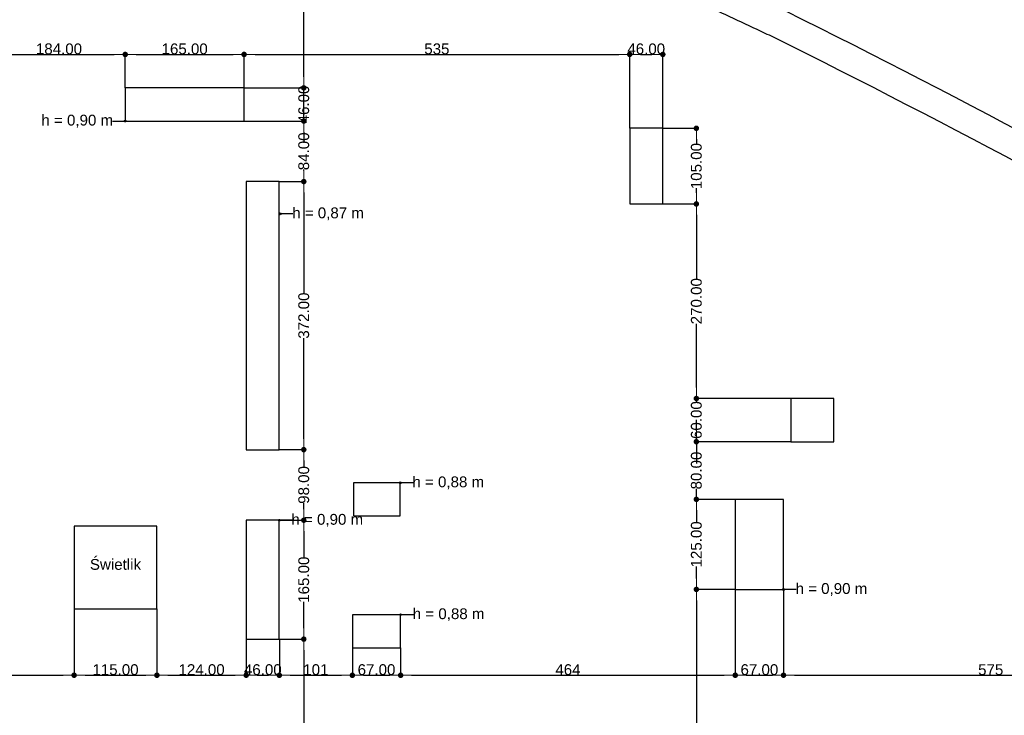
# Model space of a CAD drawing. Header units: millimetres. Extents: x -175445 to -20415, y -559200 to 231527.
# Tile 85 of 256: x -94381 to -80709, y -239419 to -229765. Entities that reach past the tile are written whole.
import ezdxf

# ---------------------------------------------------------------- set-up
doc = ezdxf.new("R2010")
doc.units = ezdxf.units.MM
doc.header["$MEASUREMENT"] = 0
doc.linetypes.add('Wipeout_Contour', pattern=[1000, 0, -1000])
for name, color, linetype in [('Linia', 7, 'Continuous'), ('Strop', 7, 'Continuous'), ('Słup', 7, 'Continuous'), ('Tekst', 7, 'Continuous'), ('Wymiary', 9, 'Continuous')]:
    doc.layers.add(name, color=color, linetype=linetype)
doc.styles.add('Arial', font='txt')
doc.styles.add('Times new roman', font='txt')
doc.dimstyles.new('GENERATED_STYLE__1', dxfattribs={"dimtxt": 150, "dimasz": 152, "dimexe": 0.18, "dimexo": 0, "dimgap": 0.09, "dimtad": 1, "dimtih": 1, "dimtoh": 1, "dimlfac": 0.1, "dimzin": 0, "dimdsep": 46, "dimtxsty": 'Arial', "dimblk": 'ARROWHEAD_11', "dimblk1": 'ARROWHEAD_11', "dimblk2": 'ARROWHEAD_11', "dimcen": 0.09, "dimclrd": 256, "dimclre": 256, "dimclrt": 256, "dimazin": 0, "dimtfac": 1, "dimtdec": 4, "dimtmove": 0, "dimatfit": 3, "dimfxl": 1, "dimtolj": 1, "dimtzin": 0, "dimarcsym": 0})
doc.dimstyles.new('GENERATED_STYLE__2', dxfattribs={"dimtxt": 150, "dimasz": 152, "dimexe": 0.18, "dimexo": 0, "dimgap": 0.09, "dimtad": 1, "dimlfac": 0.1, "dimzin": 0, "dimdsep": 46, "dimtxsty": 'Arial', "dimblk": 'ARROWHEAD_11', "dimblk1": 'ARROWHEAD_11', "dimblk2": 'ARROWHEAD_11', "dimcen": 0.09, "dimclrd": 256, "dimclre": 256, "dimclrt": 256, "dimazin": 0, "dimtfac": 1, "dimtdec": 4, "dimtmove": 0, "dimatfit": 3, "dimfxl": 1, "dimtolj": 1, "dimtzin": 0, "dimarcsym": 0})

# ---------------------------------------------------------------- blocks, each defined once
blk = doc.blocks.new('ARROWHEAD_11')
at = {"color": 0, "linetype": 'Continuous', "lineweight": 0}
blk.add_line((0, 0), (-1, 0), dxfattribs=at)
at = {"color": 0, "linetype": 'Continuous', "lineweight": 0, "const_width": 0.25, "flags": 128}
blk.add_lwpolyline([(-0.125, 0, 1), (0.125, 0, 1)], format="xyb", close=True, dxfattribs=at)
blk = doc.blocks.new('*D4028')
at = {"layer": 'Defpoints', "color": 0}
for p in [(-93625, -237942), (-101501, -238492), (-93625, -238863)]:
    blk.add_point(p, dxfattribs=at)
at = {"layer": 'Wymiary', "lineweight": -2}
for p, q in [((-93625, -237942), (-93625, -238863)), ((-101501, -238492), (-101501, -238863)), ((-101349, -238863), (-93777, -238863))]:
    blk.add_line(p, q, dxfattribs=at)
at = {"layer": 'Wymiary', "lineweight": -2, "xscale": 152, "yscale": 152, "zscale": 152, "rotation": 180}
blk.add_blockref('ARROWHEAD_11', (-101501, -238863), dxfattribs=at)
at = {"layer": 'Wymiary', "lineweight": -2, "xscale": 152, "yscale": 152, "zscale": 152}
blk.add_blockref('ARROWHEAD_11', (-93625, -238863), dxfattribs=at)
at = {"layer": 'Wymiary', "lineweight": 13, "insert": (-97563, -238786), "char_height": 150, "attachment_point": 5, "style": 'Arial'}
blk.add_mtext('\\A1;787', dxfattribs=at)
blk = doc.blocks.new('*D4029')
at = {"layer": 'Defpoints', "color": 0}
for p in [(-93625, -237942), (-92475, -237942), (-92475, -238863)]:
    blk.add_point(p, dxfattribs=at)
at = {"layer": 'Wymiary', "lineweight": -2}
for p, q in [((-93625, -237942), (-93625, -238863)), ((-92475, -237942), (-92475, -238863)), ((-93473, -238863), (-92627, -238863))]:
    blk.add_line(p, q, dxfattribs=at)
at = {"layer": 'Wymiary', "lineweight": -2, "xscale": 152, "yscale": 152, "zscale": 152, "rotation": 180}
blk.add_blockref('ARROWHEAD_11', (-93625, -238863), dxfattribs=at)
at = {"layer": 'Wymiary', "lineweight": -2, "xscale": 152, "yscale": 152, "zscale": 152}
blk.add_blockref('ARROWHEAD_11', (-92475, -238863), dxfattribs=at)
at = {"layer": 'Wymiary', "lineweight": 13, "insert": (-93050, -238786), "char_height": 150, "attachment_point": 5, "style": 'Arial'}
blk.add_mtext('\\A1;115.00', dxfattribs=at)
blk = doc.blocks.new('*D4030')
at = {"layer": 'Defpoints', "color": 0}
for p in [(-92475, -237942), (-91235, -238362), (-91235, -238863)]:
    blk.add_point(p, dxfattribs=at)
at = {"layer": 'Wymiary', "lineweight": -2}
for p, q in [((-92475, -237942), (-92475, -238863)), ((-91235, -238362), (-91235, -238863)), ((-92323, -238863), (-91387, -238863))]:
    blk.add_line(p, q, dxfattribs=at)
at = {"layer": 'Wymiary', "lineweight": -2, "xscale": 152, "yscale": 152, "zscale": 152, "rotation": 180}
blk.add_blockref('ARROWHEAD_11', (-92475, -238863), dxfattribs=at)
at = {"layer": 'Wymiary', "lineweight": -2, "xscale": 152, "yscale": 152, "zscale": 152}
blk.add_blockref('ARROWHEAD_11', (-91235, -238863), dxfattribs=at)
at = {"layer": 'Wymiary', "lineweight": 13, "insert": (-91855, -238786), "char_height": 150, "attachment_point": 5, "style": 'Arial'}
blk.add_mtext('\\A1;124.00', dxfattribs=at)
blk = doc.blocks.new('*D4031')
at = {"layer": 'Defpoints', "color": 0}
for p in [(-91235, -238362), (-90775, -238362), (-90775, -238863)]:
    blk.add_point(p, dxfattribs=at)
at = {"layer": 'Wymiary', "lineweight": -2}
for p, q in [((-91235, -238362), (-91235, -238863)), ((-90775, -238362), (-90775, -238863)), ((-91083, -238863), (-90927, -238863))]:
    blk.add_line(p, q, dxfattribs=at)
at = {"layer": 'Wymiary', "lineweight": -2, "xscale": 152, "yscale": 152, "zscale": 152, "rotation": 180}
blk.add_blockref('ARROWHEAD_11', (-91235, -238863), dxfattribs=at)
at = {"layer": 'Wymiary', "lineweight": -2, "xscale": 152, "yscale": 152, "zscale": 152}
blk.add_blockref('ARROWHEAD_11', (-90775, -238863), dxfattribs=at)
at = {"layer": 'Wymiary', "lineweight": 13, "insert": (-91005, -238786), "char_height": 150, "attachment_point": 5, "style": 'Arial'}
blk.add_mtext('\\A1;46.00', dxfattribs=at)
blk = doc.blocks.new('*D4032')
at = {"layer": 'Defpoints', "color": 0}
for p in [(-90775, -238362), (-89761, -238482), (-89761, -238863)]:
    blk.add_point(p, dxfattribs=at)
at = {"layer": 'Wymiary', "lineweight": -2}
for p, q in [((-90775, -238362), (-90775, -238863)), ((-89761, -238482), (-89761, -238863)), ((-90623, -238863), (-89913, -238863))]:
    blk.add_line(p, q, dxfattribs=at)
at = {"layer": 'Wymiary', "lineweight": -2, "xscale": 152, "yscale": 152, "zscale": 152, "rotation": 180}
blk.add_blockref('ARROWHEAD_11', (-90775, -238863), dxfattribs=at)
at = {"layer": 'Wymiary', "lineweight": -2, "xscale": 152, "yscale": 152, "zscale": 152}
blk.add_blockref('ARROWHEAD_11', (-89761, -238863), dxfattribs=at)
at = {"layer": 'Wymiary', "lineweight": 13, "insert": (-90268, -238786), "char_height": 150, "attachment_point": 5, "style": 'Arial'}
blk.add_mtext('\\A1;101', dxfattribs=at)
blk = doc.blocks.new('*D4033')
at = {"layer": 'Defpoints', "color": 0}
for p in [(-89761, -238482), (-89091, -238482), (-89091, -238863)]:
    blk.add_point(p, dxfattribs=at)
at = {"layer": 'Wymiary', "lineweight": -2}
for p, q in [((-89761, -238482), (-89761, -238863)), ((-89091, -238482), (-89091, -238863)), ((-89609, -238863), (-89243, -238863))]:
    blk.add_line(p, q, dxfattribs=at)
at = {"layer": 'Wymiary', "lineweight": -2, "xscale": 152, "yscale": 152, "zscale": 152, "rotation": 180}
blk.add_blockref('ARROWHEAD_11', (-89761, -238863), dxfattribs=at)
at = {"layer": 'Wymiary', "lineweight": -2, "xscale": 152, "yscale": 152, "zscale": 152}
blk.add_blockref('ARROWHEAD_11', (-89091, -238863), dxfattribs=at)
at = {"layer": 'Wymiary', "lineweight": 13, "insert": (-89426, -238786), "char_height": 150, "attachment_point": 5, "style": 'Arial'}
blk.add_mtext('\\A1;67.00', dxfattribs=at)
blk = doc.blocks.new('*D4034')
at = {"layer": 'Defpoints', "color": 0}
for p in [(-84445, -237672), (-89091, -238482), (-84445, -238863)]:
    blk.add_point(p, dxfattribs=at)
at = {"layer": 'Wymiary', "lineweight": -2}
for p, q in [((-84445, -237672), (-84445, -238863)), ((-89091, -238482), (-89091, -238863)), ((-88939, -238863), (-84597, -238863))]:
    blk.add_line(p, q, dxfattribs=at)
at = {"layer": 'Wymiary', "lineweight": -2, "xscale": 152, "yscale": 152, "zscale": 152, "rotation": 180}
blk.add_blockref('ARROWHEAD_11', (-89091, -238863), dxfattribs=at)
at = {"layer": 'Wymiary', "lineweight": -2, "xscale": 152, "yscale": 152, "zscale": 152}
blk.add_blockref('ARROWHEAD_11', (-84445, -238863), dxfattribs=at)
at = {"layer": 'Wymiary', "lineweight": 13, "insert": (-86768, -238786), "char_height": 150, "attachment_point": 5, "style": 'Arial'}
blk.add_mtext('\\A1;464', dxfattribs=at)
blk = doc.blocks.new('*D4035')
at = {"layer": 'Defpoints', "color": 0}
for p in [(-84445, -237672), (-83775, -237672), (-83775, -238863)]:
    blk.add_point(p, dxfattribs=at)
at = {"layer": 'Wymiary', "lineweight": -2}
for p, q in [((-84445, -237672), (-84445, -238863)), ((-83775, -237672), (-83775, -238863)), ((-84293, -238863), (-83927, -238863))]:
    blk.add_line(p, q, dxfattribs=at)
at = {"layer": 'Wymiary', "lineweight": -2, "xscale": 152, "yscale": 152, "zscale": 152, "rotation": 180}
blk.add_blockref('ARROWHEAD_11', (-84445, -238863), dxfattribs=at)
at = {"layer": 'Wymiary', "lineweight": -2, "xscale": 152, "yscale": 152, "zscale": 152}
blk.add_blockref('ARROWHEAD_11', (-83775, -238863), dxfattribs=at)
at = {"layer": 'Wymiary', "lineweight": 13, "insert": (-84110, -238786), "char_height": 150, "attachment_point": 5, "style": 'Arial'}
blk.add_mtext('\\A1;67.00', dxfattribs=at)
blk = doc.blocks.new('*D4036')
at = {"layer": 'Defpoints', "color": 0}
for p in [(-83775, -237672), (-78020, -238432), (-78020, -238863)]:
    blk.add_point(p, dxfattribs=at)
at = {"layer": 'Wymiary', "lineweight": -2}
for p, q in [((-83775, -237672), (-83775, -238863)), ((-78020, -238432), (-78020, -238863)), ((-83623, -238863), (-78172, -238863))]:
    blk.add_line(p, q, dxfattribs=at)
at = {"layer": 'Wymiary', "lineweight": -2, "xscale": 152, "yscale": 152, "zscale": 152, "rotation": 180}
blk.add_blockref('ARROWHEAD_11', (-83775, -238863), dxfattribs=at)
at = {"layer": 'Wymiary', "lineweight": -2, "xscale": 152, "yscale": 152, "zscale": 152}
blk.add_blockref('ARROWHEAD_11', (-78020, -238863), dxfattribs=at)
at = {"layer": 'Wymiary', "lineweight": 13, "insert": (-80898, -238787), "char_height": 150, "attachment_point": 5, "style": 'Arial'}
blk.add_mtext('\\A1;575', dxfattribs=at)
blk = doc.blocks.new('*D4058')
at = {"layer": 'Defpoints', "color": 0}
for p in [(-90775, -238362), (-90436, -238362), (-91395, -242332)]:
    blk.add_point(p, dxfattribs=at)
at = {"layer": 'Wymiary', "lineweight": -2}
for p, q in [((-90775, -238362), (-90436, -238362)), ((-90436, -238514), (-90436, -240036)), ((-90436, -242180), (-90436, -240659)), ((-91395, -242332), (-90436, -242332))]:
    blk.add_line(p, q, dxfattribs=at)
at = {"layer": 'Wymiary', "lineweight": -2, "xscale": 152, "yscale": 152, "zscale": 152}
for p, rotation in [((-90436, -238362), 90), ((-90436, -242332), 270)]:
    blk.add_blockref('ARROWHEAD_11', p, dxfattribs=dict(at, rotation=rotation))
at = {"layer": 'Wymiary', "lineweight": 13, "insert": (-90436, -240347), "char_height": 150, "attachment_point": 5, "rotation": 90, "style": 'Arial'}
blk.add_mtext('\\A1;397.00', dxfattribs=at)
blk = doc.blocks.new('*D4059')
at = {"layer": 'Defpoints', "color": 0}
for p in [(-90775, -236712), (-90436, -236712), (-90775, -238362)]:
    blk.add_point(p, dxfattribs=at)
at = {"layer": 'Wymiary', "lineweight": -2}
for p, q in [((-90775, -236712), (-90436, -236712)), ((-90436, -236864), (-90436, -237233)), ((-90436, -238210), (-90436, -237842)), ((-90775, -238362), (-90436, -238362))]:
    blk.add_line(p, q, dxfattribs=at)
at = {"layer": 'Wymiary', "lineweight": -2, "xscale": 152, "yscale": 152, "zscale": 152}
for p, rotation in [((-90436, -236712), 90), ((-90436, -238362), 270)]:
    blk.add_blockref('ARROWHEAD_11', p, dxfattribs=dict(at, rotation=rotation))
at = {"layer": 'Wymiary', "lineweight": 13, "insert": (-90436, -237537), "char_height": 150, "attachment_point": 5, "rotation": 90, "style": 'Arial'}
blk.add_mtext('\\A1;165.00', dxfattribs=at)
blk = doc.blocks.new('*D4060')
at = {"layer": 'Defpoints', "color": 0}
for p in [(-90775, -235732), (-90436, -235732), (-90775, -236712)]:
    blk.add_point(p, dxfattribs=at)
at = {"layer": 'Wymiary', "lineweight": -2}
for p, q in [((-90775, -235732), (-90436, -235732)), ((-90436, -235884), (-90436, -235970)), ((-90436, -236560), (-90436, -236475)), ((-90775, -236712), (-90436, -236712))]:
    blk.add_line(p, q, dxfattribs=at)
at = {"layer": 'Wymiary', "lineweight": -2, "xscale": 152, "yscale": 152, "zscale": 152}
for p, rotation in [((-90436, -235732), 90), ((-90436, -236712), 270)]:
    blk.add_blockref('ARROWHEAD_11', p, dxfattribs=dict(at, rotation=rotation))
at = {"layer": 'Wymiary', "lineweight": 13, "insert": (-90436, -236222), "char_height": 150, "attachment_point": 5, "rotation": 90, "style": 'Arial'}
blk.add_mtext('\\A1;98.00', dxfattribs=at)
blk = doc.blocks.new('*D4061')
at = {"layer": 'Defpoints', "color": 0}
for p in [(-90775, -232012), (-90436, -232012), (-90775, -235732)]:
    blk.add_point(p, dxfattribs=at)
at = {"layer": 'Wymiary', "lineweight": -2}
for p, q in [((-90775, -232012), (-90436, -232012)), ((-90436, -232164), (-90436, -233561)), ((-90436, -235580), (-90436, -234184)), ((-90775, -235732), (-90436, -235732))]:
    blk.add_line(p, q, dxfattribs=at)
at = {"layer": 'Wymiary', "lineweight": -2, "xscale": 152, "yscale": 152, "zscale": 152}
for p, rotation in [((-90436, -232012), 90), ((-90436, -235732), 270)]:
    blk.add_blockref('ARROWHEAD_11', p, dxfattribs=dict(at, rotation=rotation))
at = {"layer": 'Wymiary', "lineweight": 13, "insert": (-90436, -233872), "char_height": 150, "attachment_point": 5, "rotation": 90, "style": 'Arial'}
blk.add_mtext('\\A1;372.00', dxfattribs=at)
blk = doc.blocks.new('*D4062')
at = {"layer": 'Defpoints', "color": 0}
for p in [(-91265, -231172), (-90436, -231172), (-90775, -232012)]:
    blk.add_point(p, dxfattribs=at)
at = {"layer": 'Wymiary', "lineweight": -2}
for p, q in [((-91265, -231172), (-90436, -231172)), ((-90436, -231324), (-90436, -231339)), ((-90436, -231860), (-90436, -231846)), ((-90775, -232012), (-90436, -232012))]:
    blk.add_line(p, q, dxfattribs=at)
at = {"layer": 'Wymiary', "lineweight": -2, "xscale": 152, "yscale": 152, "zscale": 152}
for p, rotation in [((-90436, -231172), 90), ((-90436, -232012), 270)]:
    blk.add_blockref('ARROWHEAD_11', p, dxfattribs=dict(at, rotation=rotation))
at = {"layer": 'Wymiary', "lineweight": 13, "insert": (-90436, -231592), "char_height": 150, "attachment_point": 5, "rotation": 90, "style": 'Arial'}
blk.add_mtext('\\A1;84.00', dxfattribs=at)
blk = doc.blocks.new('*D4063')
at = {"layer": 'Defpoints', "color": 0}
for p in [(-91265, -230712), (-90436, -230712), (-91265, -231172)]:
    blk.add_point(p, dxfattribs=at)
at = {"layer": 'Wymiary', "lineweight": -2}
for p, q in [((-90436, -230560), (-90436, -230408)), ((-91265, -230712), (-90436, -230712)), ((-90436, -231172), (-90436, -230712)), ((-91265, -231172), (-90436, -231172)), ((-90436, -231324), (-90436, -231476))]:
    blk.add_line(p, q, dxfattribs=at)
at = {"layer": 'Wymiary', "lineweight": -2, "xscale": 152, "yscale": 152, "zscale": 152}
for p, rotation in [((-90436, -230712), 270), ((-90436, -231172), 90)]:
    blk.add_blockref('ARROWHEAD_11', p, dxfattribs=dict(at, rotation=rotation))
at = {"layer": 'Wymiary', "lineweight": 13, "insert": (-90436, -230942), "char_height": 150, "attachment_point": 5, "rotation": 90, "style": 'Arial'}
blk.add_mtext('\\A1;46.00', dxfattribs=at)
blk = doc.blocks.new('*D4064')
at = {"layer": 'Defpoints', "color": 0}
for p in [(-90436, -227219), (-90374, -227219), (-91265, -230712)]:
    blk.add_point(p, dxfattribs=at)
at = {"layer": 'Wymiary', "lineweight": -2}
for p, q in [((-90374, -227219), (-90437, -227219)), ((-90436, -227371), (-90436, -228800)), ((-90436, -230560), (-90436, -229132)), ((-91265, -230712), (-90436, -230712))]:
    blk.add_line(p, q, dxfattribs=at)
at = {"layer": 'Wymiary', "lineweight": -2, "xscale": 152, "yscale": 152, "zscale": 152}
for p, rotation in [((-90436, -227219), 90), ((-90436, -230712), 270)]:
    blk.add_blockref('ARROWHEAD_11', p, dxfattribs=dict(at, rotation=rotation))
at = {"layer": 'Wymiary', "lineweight": 13, "insert": (-90436, -228966), "char_height": 150, "attachment_point": 5, "rotation": 90, "style": 'Arial'}
blk.add_mtext('\\A1;349', dxfattribs=at)
blk = doc.blocks.new('*D4067')
at = {"layer": 'Defpoints', "color": 0}
for p in [(-84985, -237672), (-84445, -237672), (-83975, -242122)]:
    blk.add_point(p, dxfattribs=at)
at = {"layer": 'Wymiary', "lineweight": -2}
for p, q in [((-84445, -237672), (-84986, -237672)), ((-84985, -237824), (-84985, -239583)), ((-84985, -241970), (-84985, -240212)), ((-83975, -242122), (-84986, -242122))]:
    blk.add_line(p, q, dxfattribs=at)
at = {"layer": 'Wymiary', "lineweight": -2, "xscale": 152, "yscale": 152, "zscale": 152}
for p, rotation in [((-84985, -237672), 90), ((-84985, -242122), 270)]:
    blk.add_blockref('ARROWHEAD_11', p, dxfattribs=dict(at, rotation=rotation))
at = {"layer": 'Wymiary', "lineweight": 13, "insert": (-84985, -239897), "char_height": 150, "attachment_point": 5, "rotation": 90, "style": 'Arial'}
blk.add_mtext('\\A1;445.00', dxfattribs=at)
blk = doc.blocks.new('*D4068')
at = {"layer": 'Defpoints', "color": 0}
for p in [(-84985, -236422), (-84445, -236422), (-84445, -237672)]:
    blk.add_point(p, dxfattribs=at)
at = {"layer": 'Wymiary', "lineweight": -2}
for p, q in [((-84445, -236422), (-84986, -236422)), ((-84985, -236574), (-84985, -236743)), ((-84985, -237520), (-84985, -237352)), ((-84445, -237672), (-84986, -237672))]:
    blk.add_line(p, q, dxfattribs=at)
at = {"layer": 'Wymiary', "lineweight": -2, "xscale": 152, "yscale": 152, "zscale": 152}
for p, rotation in [((-84985, -236422), 90), ((-84985, -237672), 270)]:
    blk.add_blockref('ARROWHEAD_11', p, dxfattribs=dict(at, rotation=rotation))
at = {"layer": 'Wymiary', "lineweight": 13, "insert": (-84985, -237047), "char_height": 150, "attachment_point": 5, "rotation": 90, "style": 'Arial'}
blk.add_mtext('\\A1;125.00', dxfattribs=at)
blk = doc.blocks.new('*D4069')
at = {"layer": 'Defpoints', "color": 0}
for p in [(-84985, -235622), (-83675, -235622), (-84445, -236422)]:
    blk.add_point(p, dxfattribs=at)
at = {"layer": 'Wymiary', "lineweight": -2}
for p, q in [((-84985, -235470), (-84985, -235318)), ((-83675, -235622), (-84986, -235622)), ((-84985, -235622), (-84985, -235769)), ((-84985, -236422), (-84985, -236276)), ((-84445, -236422), (-84986, -236422)), ((-84985, -236574), (-84985, -236726))]:
    blk.add_line(p, q, dxfattribs=at)
at = {"layer": 'Wymiary', "lineweight": -2, "xscale": 152, "yscale": 152, "zscale": 152}
for p, rotation in [((-84985, -235622), 270), ((-84985, -236422), 90)]:
    blk.add_blockref('ARROWHEAD_11', p, dxfattribs=dict(at, rotation=rotation))
at = {"layer": 'Wymiary', "lineweight": 13, "insert": (-84985, -236022), "char_height": 150, "attachment_point": 5, "rotation": 90, "style": 'Arial'}
blk.add_mtext('\\A1;80.00', dxfattribs=at)
blk = doc.blocks.new('*D4070')
at = {"layer": 'Defpoints', "color": 0}
for p in [(-84985, -235022), (-83675, -235022), (-83675, -235622)]:
    blk.add_point(p, dxfattribs=at)
at = {"layer": 'Wymiary', "lineweight": -2}
for p, q in [((-84985, -234870), (-84985, -234718)), ((-83675, -235022), (-84986, -235022)), ((-84985, -235022), (-84985, -235069)), ((-83675, -235622), (-84986, -235622)), ((-84985, -235622), (-84985, -235576)), ((-84985, -235774), (-84985, -235926))]:
    blk.add_line(p, q, dxfattribs=at)
at = {"layer": 'Wymiary', "lineweight": -2, "xscale": 152, "yscale": 152, "zscale": 152}
for p, rotation in [((-84985, -235022), 270), ((-84985, -235622), 90)]:
    blk.add_blockref('ARROWHEAD_11', p, dxfattribs=dict(at, rotation=rotation))
at = {"layer": 'Wymiary', "lineweight": 13, "insert": (-84985, -235322), "char_height": 150, "attachment_point": 5, "rotation": 90, "style": 'Arial'}
blk.add_mtext('\\A1;60.00', dxfattribs=at)
blk = doc.blocks.new('*D4071')
at = {"layer": 'Defpoints', "color": 0}
for p in [(-85451, -232322), (-84985, -232322), (-83675, -235022)]:
    blk.add_point(p, dxfattribs=at)
at = {"layer": 'Wymiary', "lineweight": -2}
for p, q in [((-85451, -232322), (-84985, -232322)), ((-84985, -232474), (-84985, -233360)), ((-84985, -234870), (-84985, -233985)), ((-83675, -235022), (-84986, -235022))]:
    blk.add_line(p, q, dxfattribs=at)
at = {"layer": 'Wymiary', "lineweight": -2, "xscale": 152, "yscale": 152, "zscale": 152}
for p, rotation in [((-84985, -232322), 90), ((-84985, -235022), 270)]:
    blk.add_blockref('ARROWHEAD_11', p, dxfattribs=dict(at, rotation=rotation))
at = {"layer": 'Wymiary', "lineweight": 13, "insert": (-84985, -233672), "char_height": 150, "attachment_point": 5, "rotation": 90, "style": 'Arial'}
blk.add_mtext('\\A1;270.00', dxfattribs=at)
blk = doc.blocks.new('*D4072')
at = {"layer": 'Defpoints', "color": 0}
for p in [(-85451, -231272), (-84985, -231272), (-85451, -232322)]:
    blk.add_point(p, dxfattribs=at)
at = {"layer": 'Wymiary', "lineweight": -2}
for p, q in [((-85451, -231272), (-84985, -231272)), ((-84985, -231424), (-84985, -231493)), ((-84985, -232170), (-84985, -232102)), ((-85451, -232322), (-84985, -232322))]:
    blk.add_line(p, q, dxfattribs=at)
at = {"layer": 'Wymiary', "lineweight": -2, "xscale": 152, "yscale": 152, "zscale": 152}
for p, rotation in [((-84985, -231272), 90), ((-84985, -232322), 270)]:
    blk.add_blockref('ARROWHEAD_11', p, dxfattribs=dict(at, rotation=rotation))
at = {"layer": 'Wymiary', "lineweight": 13, "insert": (-84985, -231797), "char_height": 150, "attachment_point": 5, "rotation": 90, "style": 'Arial'}
blk.add_mtext('\\A1;105.00', dxfattribs=at)
blk = doc.blocks.new('*D4080')
at = {"layer": 'Defpoints', "color": 0}
for p in [(-92915, -230247), (-92915, -230712), (-94755, -230812)]:
    blk.add_point(p, dxfattribs=at)
at = {"layer": 'Wymiary', "lineweight": -2}
for p, q in [((-94755, -230812), (-94755, -230247)), ((-94603, -230247), (-93067, -230247)), ((-92915, -230712), (-92915, -230247))]:
    blk.add_line(p, q, dxfattribs=at)
at = {"layer": 'Wymiary', "lineweight": -2, "xscale": 152, "yscale": 152, "zscale": 152, "rotation": 180}
blk.add_blockref('ARROWHEAD_11', (-94755, -230247), dxfattribs=at)
at = {"layer": 'Wymiary', "lineweight": -2, "xscale": 152, "yscale": 152, "zscale": 152}
blk.add_blockref('ARROWHEAD_11', (-92915, -230247), dxfattribs=at)
at = {"layer": 'Wymiary', "lineweight": 13, "insert": (-93835, -230171), "char_height": 150, "attachment_point": 5, "style": 'Arial'}
blk.add_mtext('\\A1;184.00', dxfattribs=at)
blk = doc.blocks.new('*D4081')
at = {"layer": 'Defpoints', "color": 0}
for p in [(-91265, -230247), (-92915, -230712), (-91265, -230712)]:
    blk.add_point(p, dxfattribs=at)
at = {"layer": 'Wymiary', "lineweight": -2}
for p, q in [((-92915, -230712), (-92915, -230247)), ((-92763, -230247), (-91417, -230247)), ((-91265, -230712), (-91265, -230247))]:
    blk.add_line(p, q, dxfattribs=at)
at = {"layer": 'Wymiary', "lineweight": -2, "xscale": 152, "yscale": 152, "zscale": 152, "rotation": 180}
blk.add_blockref('ARROWHEAD_11', (-92915, -230247), dxfattribs=at)
at = {"layer": 'Wymiary', "lineweight": -2, "xscale": 152, "yscale": 152, "zscale": 152}
blk.add_blockref('ARROWHEAD_11', (-91265, -230247), dxfattribs=at)
at = {"layer": 'Wymiary', "lineweight": 13, "insert": (-92090, -230171), "char_height": 150, "attachment_point": 5, "style": 'Arial'}
blk.add_mtext('\\A1;165.00', dxfattribs=at)
blk = doc.blocks.new('*D4082')
at = {"layer": 'Defpoints', "color": 0}
for p in [(-85911, -230247), (-91265, -230712), (-85911, -231272)]:
    blk.add_point(p, dxfattribs=at)
at = {"layer": 'Wymiary', "lineweight": -2}
for p, q in [((-91265, -230712), (-91265, -230247)), ((-91113, -230247), (-86063, -230247)), ((-85911, -231272), (-85911, -230247))]:
    blk.add_line(p, q, dxfattribs=at)
at = {"layer": 'Wymiary', "lineweight": -2, "xscale": 152, "yscale": 152, "zscale": 152, "rotation": 180}
blk.add_blockref('ARROWHEAD_11', (-91265, -230247), dxfattribs=at)
at = {"layer": 'Wymiary', "lineweight": -2, "xscale": 152, "yscale": 152, "zscale": 152}
blk.add_blockref('ARROWHEAD_11', (-85911, -230247), dxfattribs=at)
at = {"layer": 'Wymiary', "lineweight": 13, "insert": (-88588, -230171), "char_height": 150, "attachment_point": 5, "style": 'Arial'}
blk.add_mtext('\\A1;535', dxfattribs=at)
blk = doc.blocks.new('*D4083')
at = {"layer": 'Defpoints', "color": 0}
for p in [(-85451, -230247), (-85911, -231272), (-85451, -231272)]:
    blk.add_point(p, dxfattribs=at)
at = {"layer": 'Wymiary', "lineweight": -2}
for p, q in [((-85911, -231272), (-85911, -230247)), ((-85759, -230247), (-85603, -230247)), ((-85451, -231272), (-85451, -230247))]:
    blk.add_line(p, q, dxfattribs=at)
at = {"layer": 'Wymiary', "lineweight": -2, "xscale": 152, "yscale": 152, "zscale": 152, "rotation": 180}
blk.add_blockref('ARROWHEAD_11', (-85911, -230247), dxfattribs=at)
at = {"layer": 'Wymiary', "lineweight": -2, "xscale": 152, "yscale": 152, "zscale": 152}
blk.add_blockref('ARROWHEAD_11', (-85451, -230247), dxfattribs=at)
at = {"layer": 'Wymiary', "lineweight": 13, "insert": (-85681, -230171), "char_height": 150, "attachment_point": 5, "style": 'Arial'}
blk.add_mtext('\\A1;46.00', dxfattribs=at)
blk = doc.blocks.new('*D4094')
at = {"layer": 'Defpoints', "color": 0}
for p in [(-156154, -232008), (-69175, -241777), (-69175, -249034)]:
    blk.add_point(p, dxfattribs=at)
at = {"layer": 'Wymiary', "lineweight": -2}
for p, q in [((-156154, -232008), (-156154, -249034)), ((-69175, -241777), (-69175, -249034)), ((-156002, -249034), (-69327, -249034))]:
    blk.add_line(p, q, dxfattribs=at)
at = {"layer": 'Wymiary', "lineweight": -2, "xscale": 152, "yscale": 152, "zscale": 152, "rotation": 180}
blk.add_blockref('ARROWHEAD_11', (-156154, -249034), dxfattribs=at)
at = {"layer": 'Wymiary', "lineweight": -2, "xscale": 152, "yscale": 152, "zscale": 152}
blk.add_blockref('ARROWHEAD_11', (-69175, -249034), dxfattribs=at)
at = {"layer": 'Wymiary', "lineweight": 13, "insert": (-112665, -248957), "char_height": 150, "attachment_point": 5, "style": 'Arial'}
blk.add_mtext('\\A1;8697', dxfattribs=at)

msp = doc.modelspace()

# ---------------------------------------------------------------- linework, layer by layer
at = {"layer": 'Strop', "color": 253, "flags": 128}
for points in [[(-141925.477, -247882.5), (-98195.477, -247882.5), (-98195.477, -246475.703), (-98195.477, -246472.5), (-82945.477, -246472.5), (-76445.477, -246472.5), (-76445.477, -241776.539), (-69175.477, -241776.539), (-69175.477, -240686.539), (-69175.477, -238666.539), (-69175.477, -238082.573, 0.032078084), (-83740.973, -229648.581, 0.000522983), (-83970.746, -229540.292, 0.001988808), (-84846.585, -229132.886, 0.03139835), (-98815.362, -223819.574, 0.034912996), (-116630.822, -219636.298), (-116630.817, -219636.267), (-116630.92, -219636.25, 0.026147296), (-127667.74, -218426.566)], [(-141925.477, -247882.5), (-98195.477, -247882.5), (-98195.477, -246475.703), (-98195.477, -246472.5), (-82945.477, -246472.5), (-76445.477, -246472.5), (-76445.477, -241776.539), (-69175.477, -241776.539), (-69175.477, -240686.539), (-69175.477, -238666.539), (-69175.477, -238082.573, 0.032078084), (-83740.973, -229648.581, 0.000522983), (-83970.746, -229540.292, 0.001988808), (-84846.585, -229132.886, 0.03139835), (-98815.362, -223819.574, 0.034912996), (-116630.822, -219636.298), (-116630.817, -219636.267), (-116630.92, -219636.25, 0.026147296), (-127667.74, -218426.566)], [(-141925.477, -247482.5), (-98595.477, -247482.5), (-98595.477, -246475.703), (-98595.477, -246072.5), (-82945.477, -246072.5), (-76845.477, -246072.5), (-76845.477, -241376.539), (-69575.477, -241376.539), (-69575.477, -240686.539), (-69575.477, -238666.539), (-69575.477, -238296.6, 0.031662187), (-83915.361, -230008.586, 0.000515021), (-84140.893, -229902.301, 0.001986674), (-85012.909, -229496.669, 0.031396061), (-98933.785, -224201.642, 0.035678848), (-117090.059, -219967.643), (-117090.037, -219967.51, 0.025197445), (-127688.556, -218826.029)]]:
    msp.add_lwpolyline(points, format="xyb", dxfattribs=at)

# ---------------------------------------------------------------- texts
at = {"layer": 'Tekst', "color": 253, "char_height": 150, "attachment_point": 2, "style": 'Times new roman'}
for s, insert in [('\\A1;{\\fArial|b0|i0|c0|p38;h = 0,90 m}', (-93581.202, -231084.2)), ('\\A1;{\\fArial|b0|i0|c0|p38;h = 0,87 m}', (-90098.964, -232371.063)), ('\\A1;{\\fArial|b0|i0|c0|p38;h = 0,88 m}', (-88429.771, -236104.211)), ('\\A1;{\\fArial|b0|i0|c0|p38;h = 0,90 m}', (-83109.77, -237584.2)), ('\\A1;{\\fArial|b0|i0|c0|p38;h = 0,88 m}', (-88425.091, -237934.2))]:
    msp.add_mtext(s, dxfattribs=dict(at, insert=insert))

# ---------------------------------------------------------------- next in the draw order: wipeouts: each hides what was drawn before it
at = {"color": 253, "linetype": 'Wipeout_Contour', "lineweight": 0, "ltscale": 383117.674286}
msp.add_wipeout([(-92915.476, -230712.5), (-92915.476, -231172.5), (-91265.476, -231172.5), (-91265.476, -230712.5)], dxfattribs=at).dxf.layer = 'Słup'
at = {"color": 253, "linetype": 'Wipeout_Contour', "lineweight": 0, "ltscale": 357826.5853}
msp.add_wipeout([(-85910.898, -232322.5), (-85450.898, -232322.5), (-85450.898, -231272.5), (-85910.898, -231272.5)], dxfattribs=at).dxf.layer = 'Słup'
at = {"color": 253, "linetype": 'Wipeout_Contour', "lineweight": 0, "ltscale": 375344.270075}
msp.add_wipeout([(-91235.476, -235732.5), (-90775.476, -235732.5), (-90775.476, -232012.5), (-91235.476, -232012.5)], dxfattribs=at).dxf.layer = 'Słup'
at = {"color": 253, "linetype": 'Wipeout_Contour', "lineweight": 0, "ltscale": 344467.046813}
msp.add_wipeout([(-83675.496, -235622.5), (-83075.496, -235622.5), (-83075.496, -235022.5), (-83675.496, -235022.5)], dxfattribs=at).dxf.layer = 'Słup'
at = {"color": 253, "linetype": 'Wipeout_Contour', "lineweight": 0, "ltscale": 366209.272644}
msp.add_wipeout([(-89745.496, -236652.51), (-89095.496, -236652.51), (-89095.496, -236192.51), (-89745.496, -236192.51)], dxfattribs=at).dxf.layer = 'Słup'
at = {"color": 253, "linetype": 'Wipeout_Contour', "lineweight": 0, "ltscale": 345164.58943}
msp.add_wipeout([(-84445.496, -237672.5), (-83775.496, -237672.5), (-83775.496, -236422.5), (-84445.496, -236422.5)], dxfattribs=at).dxf.layer = 'Słup'
at = {"color": 253, "linetype": 'Wipeout_Contour', "lineweight": 0, "ltscale": 371076.983621}
msp.add_wipeout([(-91235.476, -238362.5), (-90775.476, -238362.5), (-90775.476, -236712.5), (-91235.476, -236712.5)], dxfattribs=at).dxf.layer = 'Słup'
at = {"color": 253, "linetype": 'Wipeout_Contour', "lineweight": 0, "ltscale": 379134.311337}
msp.add_wipeout([(-93625.476, -237942.5), (-92475.476, -237942.5), (-92475.476, -236792.5), (-93625.476, -236792.5)], dxfattribs=at).dxf.layer = 'Słup'
at = {"color": 253, "linetype": 'Wipeout_Contour', "lineweight": 0, "ltscale": 364210.632609}
msp.add_wipeout([(-89760.816, -238482.5), (-89090.816, -238482.5), (-89090.816, -238022.5), (-89760.816, -238022.5)], dxfattribs=at).dxf.layer = 'Słup'

# ---------------------------------------------------------------- next in the draw order: hatches: boundary and pattern name
at = {"layer": 'Linia', "linetype": 'Continuous'}
for points in [[(-92902.976, -231172.5), (-92903.927, -231167.716), (-92906.637, -231163.661), (-92910.692, -231160.951), (-92915.476, -231160), (-92920.259, -231160.951), (-92924.314, -231163.661), (-92927.024, -231167.716), (-92927.976, -231172.5), (-92927.024, -231177.283), (-92924.314, -231181.339), (-92920.259, -231184.048), (-92915.476, -231185), (-92910.692, -231184.048), (-92906.637, -231181.339), (-92903.927, -231177.283)], [(-90752.187, -232459.362), (-90753.139, -232454.579), (-90755.848, -232450.523), (-90759.904, -232447.814), (-90764.687, -232446.862), (-90769.471, -232447.814), (-90773.526, -232450.523), (-90776.236, -232454.579), (-90777.187, -232459.362), (-90776.236, -232464.146), (-90773.526, -232468.201), (-90769.471, -232470.911), (-90764.687, -232471.862), (-90759.904, -232470.911), (-90755.848, -232468.201), (-90753.139, -232464.146)], [(-89082.996, -236192.51), (-89083.947, -236187.726), (-89086.657, -236183.671), (-89090.712, -236180.962), (-89095.496, -236180.01), (-89100.28, -236180.962), (-89104.335, -236183.671), (-89107.044, -236187.726), (-89107.996, -236192.51), (-89107.044, -236197.294), (-89104.335, -236201.349), (-89100.28, -236204.059), (-89095.496, -236205.01), (-89090.712, -236204.059), (-89086.657, -236201.349), (-89083.947, -236197.294)], [(-90762.976, -236712.5), (-90763.927, -236707.716), (-90766.637, -236703.661), (-90770.692, -236700.951), (-90775.476, -236700), (-90780.259, -236700.951), (-90784.314, -236703.661), (-90787.024, -236707.716), (-90787.976, -236712.5), (-90787.024, -236717.283), (-90784.314, -236721.339), (-90780.259, -236724.048), (-90775.476, -236725), (-90770.692, -236724.048), (-90766.637, -236721.339), (-90763.927, -236717.283)], [(-83762.996, -237672.5), (-83763.947, -237667.716), (-83766.657, -237663.661), (-83770.712, -237660.951), (-83775.496, -237660), (-83780.28, -237660.951), (-83784.335, -237663.661), (-83787.044, -237667.716), (-83787.996, -237672.5), (-83787.044, -237677.283), (-83784.335, -237681.339), (-83780.28, -237684.048), (-83775.496, -237685), (-83770.712, -237684.048), (-83766.657, -237681.339), (-83763.947, -237677.283)], [(-89078.316, -238022.5), (-89079.268, -238017.716), (-89081.977, -238013.661), (-89086.033, -238010.951), (-89090.816, -238010), (-89095.6, -238010.951), (-89099.655, -238013.661), (-89102.365, -238017.716), (-89103.316, -238022.5), (-89102.365, -238027.283), (-89099.655, -238031.339), (-89095.6, -238034.048), (-89090.816, -238035), (-89086.033, -238034.048), (-89081.977, -238031.339), (-89079.268, -238027.283)]]:
    msp.add_hatch(color=253, dxfattribs=at).paths.add_polyline_path(points)

# ---------------------------------------------------------------- next in the draw order: linework, layer by layer
at = {"layer": 'Linia', "color": 253}
for p, q in [((-93092.284, -231172.5), (-92927.976, -231172.5)), ((-90587.878, -232459.362), (-90752.187, -232459.362)), ((-88918.687, -236192.51), (-89082.996, -236192.51)), ((-90598.667, -236712.5), (-90762.976, -236712.5)), ((-83598.687, -237672.5), (-83762.996, -237672.5)), ((-88914.007, -238022.5), (-89078.316, -238022.5))]:
    msp.add_line(p, q, dxfattribs=at)
for centre in [(-92915.476, -231172.5), (-90764.687, -232459.362), (-89095.496, -236192.51), (-90775.476, -236712.5), (-83775.496, -237672.5), (-89090.816, -238022.5)]:
    msp.add_circle(centre, 12.5, dxfattribs=at)
at = {"layer": 'Słup', "color": 253}
for p, q in [((-92915.476, -230712.5), (-92915.476, -231172.5)), ((-91265.476, -230712.5), (-92915.476, -230712.5)), ((-91265.476, -231172.5), (-91265.476, -230712.5)), ((-92915.476, -231172.5), (-91265.476, -231172.5)), ((-85450.898, -231272.5), (-85910.898, -231272.5)), ((-85910.898, -231272.5), (-85910.898, -232322.5)), ((-85450.898, -232322.5), (-85450.898, -231272.5)), ((-90775.476, -232012.5), (-91235.476, -232012.5)), ((-91235.476, -232012.5), (-91235.476, -235732.5)), ((-90775.476, -235732.5), (-90775.476, -232012.5)), ((-85910.898, -232322.5), (-85450.898, -232322.5)), ((-83075.496, -235022.5), (-83675.496, -235022.5)), ((-83675.496, -235022.5), (-83675.496, -235622.5)), ((-83075.496, -235622.5), (-83075.496, -235022.5)), ((-83675.496, -235622.5), (-83075.496, -235622.5)), ((-91235.476, -235732.5), (-90775.476, -235732.5)), ((-89095.496, -236192.51), (-89745.496, -236192.51)), ((-89745.496, -236192.51), (-89745.496, -236652.51)), ((-89095.496, -236652.51), (-89095.496, -236192.51)), ((-83775.496, -236422.5), (-84445.496, -236422.5)), ((-84445.496, -236422.5), (-84445.496, -237672.5)), ((-83775.496, -237672.5), (-83775.496, -236422.5)), ((-90775.476, -236712.5), (-91235.476, -236712.5)), ((-91235.476, -236712.5), (-91235.476, -238362.5)), ((-90775.476, -238362.5), (-90775.476, -236712.5)), ((-89745.496, -236652.51), (-89095.496, -236652.51)), ((-92475.476, -236792.5), (-93625.476, -236792.5)), ((-93625.476, -236792.5), (-93625.476, -237942.5)), ((-92475.476, -237942.5), (-92475.476, -236792.5)), ((-84445.496, -237672.5), (-83775.496, -237672.5)), ((-93625.476, -237942.5), (-92475.476, -237942.5)), ((-89090.816, -238022.5), (-89760.816, -238022.5)), ((-89760.816, -238022.5), (-89760.816, -238482.5)), ((-89090.816, -238482.5), (-89090.816, -238022.5)), ((-91235.476, -238362.5), (-90775.476, -238362.5)), ((-89760.816, -238482.5), (-89090.816, -238482.5))]:
    msp.add_line(p, q, dxfattribs=at)

# ---------------------------------------------------------------- next in the draw order: texts
at = {"layer": 'Tekst', "color": 253, "char_height": 150, "attachment_point": 2, "style": 'Times new roman'}
for s, insert in [('\\A1;{\\fArial|b0|i0|c0|p38;h = 0,90 m}', (-90109.752, -236624.2)), ('\\A1;{\\fArial|b0|i0|c0|p38;Świetlik}', (-93050.476, -237249.505))]:
    msp.add_mtext(s, dxfattribs=dict(at, insert=insert))

# ---------------------------------------------------------------- next in the draw order: dimensions: what is measured, and where the dimension line sits
at = {"layer": 'Wymiary', "color": 8, "lineweight": 13}
dim = msp.add_linear_dim(base=(-90436.365, -227219.314), p1=(-91265.476, -230712.5), p2=(-90373.881, -227219.314), angle=90, text='349', dimstyle='GENERATED_STYLE__2', dxfattribs=at)
dim.commit()
dim.dimension.update_dxf_attribs({"geometry": '*D4064', "text_midpoint": (-90436.365, -228965.907), "dimtype": 160, "text_rotation": 90})
for base, p1, p2, picture, middle in [((-92915.476, -230247.295), (-94755.476, -230812.5), (-92915.476, -230712.5), '*D4080', (-93835.476, -230247.295)), ((-91265.476, -230247.295), (-92915.476, -230712.5), (-91265.476, -230712.5), '*D4081', (-92090.476, -230247.295)), ((-85450.898, -230247.295), (-85910.898, -231272.5), (-85450.898, -231272.5), '*D4083', (-85680.898, -230247.295)), ((-83775.496, -238862.891), (-84445.496, -237672.5), (-83775.496, -237672.5), '*D4035', (-84110.496, -238862.891)), ((-92475.476, -238862.891), (-93625.476, -237942.5), (-92475.476, -237942.5), '*D4029', (-93050.476, -238862.891)), ((-91235.476, -238862.891), (-92475.476, -237942.5), (-91235.476, -238362.5), '*D4030', (-91855.476, -238862.891)), ((-90775.476, -238862.891), (-91235.476, -238362.5), (-90775.476, -238362.5), '*D4031', (-91005.476, -238862.891)), ((-89090.816, -238862.891), (-89760.816, -238482.5), (-89090.816, -238482.5), '*D4033', (-89425.816, -238862.891))]:
    dim = msp.add_linear_dim(base=base, p1=p1, p2=p2, dimstyle='GENERATED_STYLE__1', dxfattribs=at)
    dim.commit()
    dim.dimension.update_dxf_attribs({"geometry": picture, "text_midpoint": middle, "dimtype": 160})
for base, p1, p2, text, picture, middle in [((-85910.898, -230247.295), (-91265.476, -230712.5), (-85910.898, -231272.5), '535', '*D4082', (-88588.187, -230247.295)), ((-69175.477, -249034.024), (-156154.021, -232007.681), (-69175.477, -241776.539), '8697', '*D4094', (-112664.749, -249034.024)), ((-84445.496, -238862.891), (-89090.816, -238482.5), (-84445.496, -237672.5), '464', '*D4034', (-86768.156, -238862.891)), ((-78020.477, -238862.891), (-83775.496, -237672.5), (-78020.477, -238432.488), '575', '*D4036', (-80897.987, -238862.891)), ((-93625.476, -238862.891), (-101500.816, -238492.5), (-93625.476, -237942.5), '787', '*D4028', (-97563.146, -238862.891)), ((-89760.816, -238862.891), (-90775.476, -238362.5), (-89760.816, -238482.5), '101', '*D4032', (-90268.146, -238862.891))]:
    dim = msp.add_linear_dim(base=base, p1=p1, p2=p2, text=text, dimstyle='GENERATED_STYLE__1', dxfattribs=at)
    dim.commit()
    dim.dimension.update_dxf_attribs({"geometry": picture, "text_midpoint": middle, "dimtype": 160})
for base, p1, p2, picture, middle in [((-90436.365, -230712.5), (-91265.476, -231172.5), (-91265.476, -230712.5), '*D4063', (-90436.365, -230942.5)), ((-90436.365, -231172.5), (-90775.476, -232012.5), (-91265.476, -231172.5), '*D4062', (-90436.365, -231592.5)), ((-84985.377, -231272.5), (-85450.898, -232322.5), (-85450.898, -231272.5), '*D4072', (-84985.377, -231797.5)), ((-90436.365, -232012.5), (-90775.476, -235732.5), (-90775.476, -232012.5), '*D4061', (-90436.365, -233872.5)), ((-84985.377, -232322.5), (-83675.496, -235022.5), (-85450.898, -232322.5), '*D4071', (-84985.377, -233672.5)), ((-84985.377, -235022.5), (-83675.496, -235622.5), (-83675.496, -235022.5), '*D4070', (-84985.377, -235322.5)), ((-84985.377, -235622.5), (-84445.496, -236422.5), (-83675.496, -235622.5), '*D4069', (-84985.377, -236022.5)), ((-90436.365, -235732.5), (-90775.476, -236712.5), (-90775.476, -235732.5), '*D4060', (-90436.365, -236222.5)), ((-84985.377, -236422.5), (-84445.496, -237672.5), (-84445.496, -236422.5), '*D4068', (-84985.377, -237047.5)), ((-90436.365, -236712.5), (-90775.476, -238362.5), (-90775.476, -236712.5), '*D4059', (-90436.365, -237537.5)), ((-84985.377, -237672.5), (-83975.477, -242122.5), (-84445.496, -237672.5), '*D4067', (-84985.377, -239897.5)), ((-90436.365, -238362.5), (-91395.496, -242332.5), (-90775.476, -238362.5), '*D4058', (-90436.365, -240347.5))]:
    dim = msp.add_linear_dim(base=base, p1=p1, p2=p2, angle=90, dimstyle='GENERATED_STYLE__2', dxfattribs=at)
    dim.commit()
    dim.dimension.update_dxf_attribs({"geometry": picture, "text_midpoint": middle, "dimtype": 160, "text_rotation": 90})

doc.saveas('drawing.dxf')
